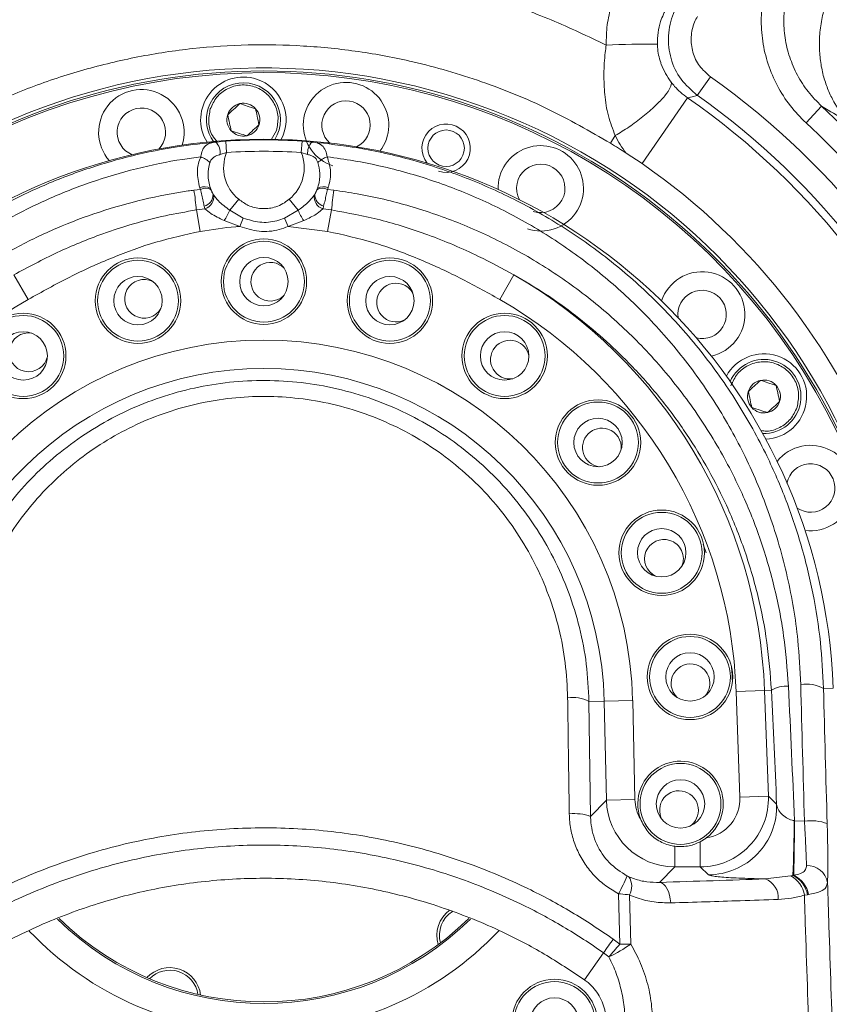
# Model space of a CAD drawing. Header units: millimetres. Extents: x 0 to 16820, y 0 to 11880.
# Tile 106 of 120: x 13657 to 13799, y 8183 to 8355. Entities that reach past the tile are written whole.
import ezdxf

# ---------------------------------------------------------------- set-up
doc = ezdxf.new("R2010")
doc.units = ezdxf.units.MM
doc.header["$LTSCALE"] = 20
doc.linetypes.add('PHANTOM', pattern=[12.7, 6.35, -1.27, 1.27, -1.27, 1.27, -1.27])
doc.styles.add('SLDTEXTSTYLE0', font='TXT', dxfattribs={"width": 0.605})
doc.dimstyles.new('SLDDIMSTYLE0', dxfattribs={"dimtxt": 140, "dimasz": 100, "dimexe": 0, "dimexo": 0.0625, "dimgap": 35, "dimtad": 1, "dimtoh": 1, "dimdec": 0, "dimrnd": 1e-09, "dimzin": 12, "dimdsep": 46, "dimtxsty": 'SLDTEXTSTYLE0', "dimsah": 1, "dimcen": 0.09, "dimadec": 0, "dimazin": 0, "dimtfac": 1, "dimtofl": 0, "dimtmove": 0, "dimatfit": 3, "dimfxl": 0, "dimfrac": 2, "dimtolj": 1, "dimtzin": 12, "dimarcsym": 0})

# ---------------------------------------------------------------- blocks, each defined once
blk = doc.blocks.new('*D18')
at = {"color": 7, "linetype": 'Continuous', "lineweight": 0}
for p, q in [((13699.83, 9477.35), (16388.41, 9477.35)), ((16358.41, 9477.35), (16358.41, 6644.47)), ((13848.53, 6644.47), (16388.41, 6644.47))]:
    blk.add_line(p, q, dxfattribs=at)
for points in [[(16358.41, 9477.35), (16343.41, 9377.35), (16373.41, 9377.35)], [(16358.41, 6644.47), (16373.41, 6744.47), (16343.41, 6744.47)]]:
    blk.add_solid(points, dxfattribs=at)
at = {"color": 7, "linetype": 'Continuous', "lineweight": 0, "insert": (16177.94, 7847.03), "char_height": 140, "attachment_point": 1, "rotation": 90, "style": 'SLDTEXTSTYLE0'}
blk.add_mtext('2833', dxfattribs=at)

msp = doc.modelspace()

# ---------------------------------------------------------------- linework, layer by layer
at = {"color": 8, "linetype": 'Continuous', "lineweight": 0}
for p, q in [((13775.9, 8342.18), (13778.2, 8345.45)), ((13766.2, 8330.2), (13774.2, 8341.74)), ((13794.98, 8337.35), (13797.7, 8340.28)), ((13701.1, 8334.37), (13702.02, 8336.02)), ((13760.68, 8333.77), (13761.5, 8335.13)), ((13691.39, 8333.98), (13693.15, 8334.13)), ((13693.28, 8332.14), (13693.15, 8334.13)), ((13706.38, 8332.14), (13706.52, 8334.13)), ((13693.28, 8332.14), (13692.16, 8331.81)), ((13707.5, 8331.81), (13706.38, 8332.14)), ((13687.55, 8325.53), (13688.68, 8325.68)), ((13688.68, 8325.68), (13688.57, 8325.97)), ((13690.43, 8325.86), (13690.52, 8325.62)), ((13709.14, 8325.62), (13709.23, 8325.86)), ((13711.09, 8325.97), (13710.99, 8325.68)), ((13710.99, 8325.68), (13712.11, 8325.53)), ((13690.9, 8324.83), (13690.98, 8324.7)), ((13693.83, 8322), (13695.4, 8323.95)), ((13705.83, 8322), (13704.26, 8323.95)), ((13708.69, 8324.7), (13708.76, 8324.83)), ((13687.97, 8322.06), (13689.47, 8322.27)), ((13689.47, 8322.27), (13689.35, 8322.74)), ((13710.31, 8322.74), (13710.2, 8322.27)), ((13710.2, 8322.27), (13711.7, 8322.06)), ((13688.66, 8318.3), (13687.97, 8322.06)), ((13693.83, 8322), (13696.21, 8320.63)), ((13695.57, 8319.17), (13696.21, 8320.63)), ((13703.45, 8320.63), (13705.83, 8322)), ((13704.09, 8319.17), (13703.45, 8320.63)), ((13711, 8318.3), (13711.7, 8322.06)), ((13695.57, 8319.17), (13692.85, 8320.2)), ((13706.81, 8320.2), (13704.09, 8319.17)), ((13711, 8318.3), (13704.09, 8319.17)), ((13658.44, 8306.34), (13655.94, 8310.67)), ((13741.22, 8306.34), (13743.72, 8310.67)), ((13777.46, 8261.85), (13776.94, 8263.4)), ((13782.72, 8237.5), (13787.71, 8237.68)), ((13783.39, 8218.96), (13782.72, 8237.5)), ((13788.91, 8237.72), (13787.71, 8237.68)), ((13787.71, 8237.68), (13788.38, 8219.14)), ((13798.05, 8238.06), (13799.76, 8238.12)), ((13756.88, 8235.77), (13759.57, 8235.83)), ((13756.88, 8235.77), (13757.17, 8215.57)), ((13759.57, 8235.83), (13764.56, 8235.94)), ((13759.96, 8218.43), (13759.57, 8235.83)), ((13764.56, 8235.94), (13764.96, 8218.54)), ((13757.17, 8215.57), (13759.96, 8218.43)), ((13759.96, 8218.43), (13764.96, 8218.54)), ((13783.39, 8218.96), (13788.38, 8219.14)), ((13788.38, 8219.14), (13789.83, 8217.75)), ((13792.89, 8214.84), (13792.98, 8214.82)), ((13792.98, 8214.82), (13794.71, 8214.75)), ((13771.94, 8206.72), (13771.94, 8210.34)), ((13776.41, 8211.12), (13776.41, 8206.72)), ((13771.94, 8206.72), (13769.29, 8204)), ((13776.41, 8206.72), (13771.94, 8206.72)), ((13777.85, 8205.32), (13776.41, 8206.72)), ((13787.83, 8204.61), (13792.3, 8205.15)), ((13792.3, 8205.15), (13792.65, 8205.22)), ((13792.65, 8205.22), (13792.85, 8205.25)), ((13762.28, 8193.17), (13762.08, 8202)), ((13764.01, 8201.8), (13764.21, 8193.17)), ((13795.23, 8201.83), (13794.69, 8201.74)), ((13795.42, 8201.86), (13795.23, 8201.83)), ((13761.15, 8194.04), (13762.28, 8193.17)), ((13756.07, 8186.9), (13759.44, 8191.63))]:
    msp.add_line(p, q, dxfattribs=at)
at = {"color": 7, "linetype": 'Continuous', "lineweight": 0}
for p, q in [((13706.52, 8334.13), (13708.27, 8333.98)), ((13766.2, 8330.2), (13763.42, 8332.03)), ((13776.41, 8211.12), (13777.47, 8211.79))]:
    msp.add_line(p, q, dxfattribs=at)
at = {"color": 8, "linetype": 'Continuous', "lineweight": 0, "flags": 128}
for points in [[(13775.9, 8342.18), (13775.01, 8341.95), (13774.2, 8341.74)], [(13792.98, 8214.82), (13792.96, 8213.23), (13792.94, 8211.71), (13792.92, 8210.27), (13792.9, 8208.95), (13792.88, 8207.76), (13792.87, 8206.74), (13792.86, 8205.9), (13792.85, 8205.25)], [(13769.29, 8204), (13769.64, 8203.9), (13769.98, 8203.68), (13770.29, 8203.35), (13770.58, 8202.91), (13770.82, 8202.37), (13771.02, 8201.76), (13771.16, 8201.1), (13771.24, 8200.4)], [(13762.28, 8193.17), (13762.04, 8192.88), (13761.79, 8192.58), (13761.55, 8192.29), (13761.31, 8192), (13761.07, 8191.72), (13760.83, 8191.44), (13760.61, 8191.16), (13760.39, 8190.9)]]:
    msp.add_lwpolyline(points, dxfattribs=at)
at = {"color": 7, "linetype": 'Continuous', "lineweight": 0, "flags": 128}
msp.add_lwpolyline([(13703.31, 8311.91), (13703, 8312.17), (13702, 8312.69)], dxfattribs=at)
at = {"color": 7, "linetype": 'Continuous', "lineweight": 0}
for centre, radius in [((13731.81, 8332.9), 3.2), ((13699.83, 8309.47), 7.5), ((13677.72, 8306.13), 7.5), ((13699.83, 8309.47), 4.25), ((13721.94, 8306.13), 7.5), ((13677.72, 8306.13), 4.25), ((13721.94, 8306.13), 4.25), ((13657.58, 8296.43), 7.5), ((13742.08, 8296.43), 7.5), ((13657.58, 8296.43), 4.25), ((13742.08, 8296.43), 4.25), ((13758.47, 8281.23), 7.5), ((13758.47, 8281.23), 4.25), ((13769.65, 8261.87), 7.5), ((13769.65, 8261.87), 4.25), ((13774.62, 8240.07), 7.5), ((13774.62, 8240.07), 4.25), ((13772.95, 8217.78), 4.25), ((13750.84, 8179.49), 7.5), ((13750.84, 8179.49), 4.25)]:
    msp.add_circle(centre, radius, dxfattribs=at)
at = {"color": 8, "linetype": 'Continuous', "lineweight": 0}
for centre in [(13699.83, 8309.47), (13677.72, 8306.13), (13721.94, 8306.13), (13657.58, 8296.43), (13742.08, 8296.43), (13758.47, 8281.23), (13769.65, 8261.87), (13774.62, 8240.07), (13772.95, 8217.78), (13750.84, 8179.49)]:
    msp.add_circle(centre, 7.1, dxfattribs=at)
at = {"color": 7, "linetype": 'Continuous', "lineweight": 30}
for centre, radius, start, end in [((13699.83, 7139.47), 2337.88, 300, 180), ((12604.83, 7139.47), 1242.88, 23.09425, 81.90575)]:
    msp.add_arc(centre, radius, start, end, dxfattribs=at)
at = {"color": 7, "linetype": 'PHANTOM', "lineweight": 30}
msp.add_arc((13699.83, 7139.47), 1536.4, 353.21587, 126.78413, dxfattribs=at)
at = {"color": 8, "linetype": 'Continuous', "lineweight": 0}
for centre, radius, start, end in [((13767.42, 8179.98), 171.2, 89.5076, 92.5156), ((13699.83, 8234.47), 135.86, 20.2281, 54.7719), ((13699.83, 8234.47), 130.53, 19.7333, 55.2667), ((13699.83, 8234.47), 131.87, 20.2281, 54.7719), ((13699.83, 8234.47), 144.13, 27.7654, 47.2346), ((13699.83, 8234.47), 140.14, 27.7654, 47.2346), ((13699.83, 8234.47), 99.89, 86.1624, 93.8376), ((13689.5, 8332.09), 2.67, 353.9542, 45.1203), ((13710.16, 8332.09), 2.67, 134.8797, 186.0458), ((13687.5, 8327.57), 4, 44.6229, 72.1699), ((13699.83, 8329.47), 7.08, 157.8058, 231.2228), ((13699.83, 8234.47), 97.89, 86.1624, 93.8376), ((13699.83, 8329.47), 7.08, 308.7772, 22.1942), ((13712.16, 8327.57), 4, 107.8301, 135.3771), ((13689.41, 8324.24), 1.91, 57.696, 115.9462), ((13689.55, 8323.98), 1.9, 59.3368, 117.2271), ((13699.83, 8329.47), 10.06, 200.9796, 207.441), ((13699.83, 8329.47), 10.06, 332.559, 339.0204), ((13710.12, 8323.98), 1.9, 62.7729, 120.6632), ((13710.25, 8324.24), 1.91, 64.0538, 122.304), ((13646.65, 8318.87), 41.43, 4.4062, 9.2504), ((13688.79, 8324.77), 2.11, 285.4494, 1.4386), ((13688.89, 8324.31), 2.12, 285.645, 10.6886), ((13710.77, 8324.31), 2.12, 169.3114, 254.355), ((13710.88, 8324.77), 2.11, 178.5614, 254.5506), ((13753.01, 8318.87), 41.43, 170.7496, 175.5938), ((13685.68, 8325.29), 8.79, 324.5997, 338.0303), ((13713.98, 8325.29), 8.79, 201.9697, 215.4003), ((13699.83, 8234.47), 87.93, 2.0935, 60.0607), ((13699.83, 8234.47), 82.94, 119.9393, 177.9065), ((13699.83, 8234.47), 82.94, 2.0935, 60.0607), ((13699.83, 8234.47), 64.74, 1.3082, 178.6918), ((13699.83, 8234.47), 59.75, 1.3082, 178.6918), ((13791.45, 8233.69), 4.76, 84.4742, 122.179), ((13795.1, 8232.57), 6.23, 61.7017, 99.6217), ((13754, 8230.2), 6.27, 62.6978, 97.9187), ((13777.81, 8217.35), 12.02, 270.1906, 1.9029), ((13754.36, 8208.06), 8.02, 69.4491, 96.6072), ((13622.22, 8214.26), 170.67, 356.9642, 0.1933), ((13795.85, 8206.56), 8.27, 69.8275, 97.9257), ((13795.14, 8203.28), 3.7, 11.0599, 91.2193), ((13714.36, 8227.23), 53.98, 332.1363, 335.8282), ((13761.19, 8203.29), 3.2, 332.0868, 31.9074), ((13786.57, 8201.31), 3.54, 355.0492, 68.9935), ((13790.04, 8201.02), 4.71, 8.8404, 61.2417), ((13790.6, 8200.99), 4.71, 10.303, 64.0943), ((13790.81, 8201.02), 4.69, 10.3248, 64.2548), ((13699.83, 8234.47), 51.74, 225.5564, 314.4754), ((13699.83, 8234.47), 56.73, 223.4437, 316.6033), ((13362.32, 8473.77), 487.14, 324.6083, 324.9559), ((13749.01, 8214.47), 26.17, 295.7771, 305.5161), ((13763.16, 8141.36), 51.82, 88.8411, 90.9733)]:
    msp.add_arc(centre, radius, start, end, dxfattribs=at)
at = {"color": 7, "linetype": 'Continuous', "lineweight": 0}
for centre, radius, start, end in [((13699.83, 8234.47), 112, 335.328, 204.672), ((13699.83, 8234.47), 112.5, 342, 162), ((13699.83, 8234.47), 111.7, 335.6347, 162), ((13696.22, 8337.9), 7.5, 72, 211.6703), ((13696.22, 8337.9), 7.5, 332.3297, 72), ((13678.31, 8335.7), 7.5, 342.3297, 221.6703), ((13696.22, 8337.9), 6.5, 327.8918, 162), ((13714.24, 8336.96), 7.5, 322.3297, 252), ((13714.24, 8336.96), 4.25, 295.8872, 228.1128), ((13678.31, 8335.7), 4.25, 315.8872, 248.1128), ((13696.22, 8337.9), 6.5, 162, 216.1082), ((13696.22, 8337.9), 2.89, 102, 162), ((13696.22, 8337.9), 2.89, 42, 102), ((13696.22, 8337.9), 2.89, 342, 42), ((13696.22, 8337.9), 2.89, 162, 222), ((13696.22, 8337.9), 2.89, 222, 282), ((13696.22, 8337.9), 2.89, 282, 342), ((13731.81, 8332.9), 4.25, 252, 218.1128), ((13699.83, 8234.47), 100, 2.0935, 177.9065), ((13748.42, 8325.85), 7.5, 252, 181.6703), ((13699.83, 8234.47), 116.46, 56.9044, 58.5044), ((13748.42, 8325.85), 4.25, 252, 208.1128), ((13699.83, 8234.47), 116.49, 19.7333, 55.2667), ((13700.95, 8309.46), 3.4, 72, 312.987), ((13776.75, 8303.72), 7.5, 282.3297, 161.6703), ((13678.8, 8306.46), 3.4, 63.2987, 330.1299), ((13723.01, 8305.8), 3.4, 72, 295.8444), ((13723.01, 8305.8), 3.4, 29.0128, 72), ((13776.75, 8303.72), 4.25, 255.8872, 188.1128), ((13658.51, 8297.06), 3.4, 80.4416, 347.2727), ((13743, 8295.79), 3.4, 72, 278.7008), ((13743, 8295.79), 3.4, 11.8707, 72), ((13787.6, 8289.31), 7.5, 72, 151.6703), ((13787.6, 8289.31), 7.5, 272.3297, 72), ((13787.6, 8289.31), 6.5, 267.8918, 156.1082), ((13787.6, 8289.31), 2.89, 102, 162), ((13787.6, 8289.31), 2.89, 42, 102), ((13787.6, 8289.31), 2.89, 342, 42), ((13787.6, 8289.31), 2.89, 162, 222), ((13787.6, 8289.31), 2.89, 282, 342), ((13787.6, 8289.31), 2.89, 222, 282), ((13759.16, 8280.35), 3.4, 72, 261.5584), ((13759.16, 8280.35), 3.4, 354.7273, 72), ((13795.79, 8273.24), 7.5, 262.3297, 141.6703), ((13795.79, 8273.24), 4.25, 235.8872, 168.1128), ((13770.05, 8260.82), 3.4, 72, 244.4155), ((13770.05, 8260.82), 3.4, 337.5845, 72), ((13774.7, 8238.95), 3.4, 72, 227.2727), ((13774.7, 8238.95), 3.4, 320.4416, 72), ((13772.95, 8217.78), 7.5, 307.0582, 200.6269), ((13772.69, 8216.68), 3.4, 72, 210.1298), ((13772.69, 8216.68), 3.4, 303.2987, 72), ((13699.83, 8234.47), 51.46, 225.6531, 314.3322), ((13735.63, 8194.71), 5.45, 126.0384, 197.34), ((13735.63, 8194.71), 5, 122.9732, 195.5127), ((13683.3, 8183.58), 5.45, 72, 137.34), ((13683.3, 8183.58), 5, 72, 135.5127), ((13683.3, 8183.58), 5, 8.4873, 72), ((13683.3, 8183.58), 5.45, 6.66, 72)]:
    msp.add_arc(centre, radius, start, end, dxfattribs=at)
at = {"color": 8, "linetype": 'Continuous', "lineweight": 0}
for centre, major_axis, ratio, start_param, end_param in [((13770.53, 8154.36), (-15.29, 417), 0.052373, 4.863075, 4.911743), ((13773.52, 8154.47), (-15.28, 420), 0.052, 4.85469, 4.911771), ((13818.48, 8154.47), (-15.25, 420), 0.051875, 1.366956, 1.424872), ((13822.47, 8154.61), (-15.25, 416), 0.052373, 1.366919, 1.424835), ((13771.96, 8218.72), (8.39, 8.59), 0.99955, 2.36895, 3.914236), ((13771.96, 8218.72), (-4.91, -5.02), 0.997325, 5.510542, 6.021993), ((13776.39, 8218.72), (8.64, -8.33), 0.999522, 5.480939, 7.085432), ((13776.39, 8218.72), (-5.05, 4.87), 0.997161, 2.491453, 3.943839)]:
    msp.add_ellipse(centre, major_axis=major_axis, ratio=ratio, start_param=start_param, end_param=end_param, dxfattribs=at)
for points, knots in [([(13759.91, 8351.01), (13759.93, 8352.19), (13759.97, 8354.55), (13760.78, 8358.01), (13762.13, 8361.29), (13764.01, 8364.31), (13766.39, 8366.95), (13768.69, 8368.82), (13770.23, 8369.72), (13770.74, 8370.02)], [0, 0, 0, 0, 0.153613, 0.307227, 0.460897, 0.61457, 0.768474, 0.92238, 1, 1, 1, 1]), ([(13794.98, 8337.35), (13794.02, 8338.33), (13792.09, 8340.3), (13789.86, 8343.82), (13788.23, 8347.63), (13787.27, 8351.66), (13787.02, 8355.77), (13787.46, 8359.82), (13788.55, 8363.72), (13789.79, 8366.08), (13790.4, 8367.26)], [0, 0, 0, 0, 0.126411, 0.252816, 0.379289, 0.505752, 0.630963, 0.756165, 0.878084, 1, 1, 1, 1]), ([(13607.02, 8327.61), (13609.72, 8330.11), (13615.11, 8335.11), (13623.95, 8341.74), (13633.29, 8347.69), (13643.17, 8352.85), (13653.5, 8357.18), (13664.16, 8360.65), (13675.05, 8363.21), (13686.13, 8364.82), (13697.32, 8365.5), (13708.53, 8365.25), (13719.48, 8364.07), (13730.09, 8362.03), (13740.33, 8359.18), (13750.33, 8355.58), (13756.72, 8352.53), (13759.91, 8351.01)], [0, 0, 0, 0, 0.066783, 0.133681, 0.200463, 0.268109, 0.335995, 0.40388, 0.471524, 0.539231, 0.60718, 0.675129, 0.742836, 0.807024, 0.871417, 0.935811, 1, 1, 1, 1]), ([(13793.8, 8365.26), (13793.28, 8364.27), (13792.25, 8362.31), (13791.35, 8359.05), (13790.99, 8355.68), (13791.21, 8352.24), (13792.02, 8348.88), (13793.4, 8345.69), (13795.27, 8342.75), (13796.89, 8341.11), (13797.7, 8340.28)], [0, 0, 0, 0, 0.121593, 0.243191, 0.368238, 0.493295, 0.619874, 0.746465, 0.873228, 1, 1, 1, 1]), ([(13802.61, 8337.34), (13801.7, 8338.42), (13800.32, 8340.06), (13798.97, 8342.81), (13798.13, 8345.1), (13797.56, 8347.6), (13797.28, 8350.37), (13797.36, 8353.28), (13797.84, 8356.2), (13798.64, 8358.97), (13799.41, 8360.63), (13799.79, 8361.46)], [0, 0, 0, 0, 0.1800097, 0.2719835, 0.3639337, 0.463344, 0.5627468, 0.6742466, 0.7857864, 0.8928685, 1, 1, 1, 1]), ([(13770.56, 8357.65), (13770.15, 8356.83), (13769.44, 8355.43), (13768.93, 8353.2), (13768.91, 8351.85), (13768.89, 8351.17)], [0, 0, 0, 0, 0.402068, 0.696756, 1, 1, 1, 1]), ([(13775.9, 8342.18), (13774.87, 8343.07), (13772.82, 8344.84), (13771.08, 8348.6), (13770.62, 8352.65), (13771.33, 8355.9), (13772.22, 8357.57), (13772.48, 8358.06)], [0, 0, 0, 0, 0.226631, 0.453301, 0.679848, 0.906331, 1, 1, 1, 1]), ([(13775.92, 8356.04), (13775.75, 8355.71), (13775.15, 8354.59), (13774.68, 8352.43), (13774.99, 8349.73), (13776.15, 8347.22), (13777.52, 8346.04), (13778.2, 8345.45)], [0, 0, 0, 0, 0.093682, 0.320169, 0.546694, 0.77335, 1, 1, 1, 1]), ([(13761.5, 8335.13), (13761.06, 8336.26), (13760.16, 8338.57), (13759.6, 8342.21), (13759.45, 8345.95), (13759.63, 8348.88), (13759.85, 8350.57), (13759.91, 8351.01)], [0, 0, 0, 0, 0.232289, 0.471127, 0.693148, 0.920354, 1, 1, 1, 1]), ([(13768.89, 8351.17), (13768.9, 8351), (13768.93, 8350.35), (13769.09, 8349.24), (13769.36, 8348.27), (13769.94, 8346.6), (13770.64, 8345.52), (13771.29, 8344.52)], [0, 0, 0, 0, 0.06799, 0.255739, 0.444125, 0.483552, 1, 1, 1, 1]), ([(13761.51, 8335.14), (13762.31, 8335.62), (13763.91, 8336.58), (13766.4, 8338.44), (13768.61, 8340.35), (13770.3, 8342.15), (13771.27, 8343.6), (13771.4, 8344.27), (13771.3, 8344.5), (13771.29, 8344.52)], [0, 0, 0, 0, 0.165066, 0.330132, 0.495198, 0.660264, 0.82533, 0.985474, 1, 1, 1, 1]), ([(13771.29, 8344.52), (13771.5, 8344.26), (13772, 8343.64), (13772.94, 8342.68), (13773.78, 8342.05), (13774.2, 8341.74)], [0, 0, 0, 0, 0.254233, 0.620251, 1, 1, 1, 1]), ([(13690.42, 8339.79), (13690.26, 8339.01), (13689.96, 8337.44), (13690.5, 8335.31), (13691.37, 8334.34), (13691.7, 8333.98)], [0, 0, 0, 0, 0.381754, 0.763508, 1, 1, 1, 1]), ([(13802.61, 8337.34), (13801.38, 8338.1), (13799.75, 8339.1), (13798.1, 8340.05), (13797.7, 8340.28)], [0, 0, 0, 0, 0.758203, 1, 1, 1, 1]), ([(13761.51, 8335.14), (13761.51, 8335.14), (13761.5, 8335.14), (13761.5, 8335.13), (13761.5, 8335.13)], [0, 0, 0, 0, 0.754753, 1, 1, 1, 1]), ([(13763.42, 8332.03), (13763.05, 8332.53), (13762.31, 8333.52), (13761.78, 8334.6), (13761.51, 8335.14)], [0, 0, 0, 0, 0.497459, 1, 1, 1, 1]), ([(13601.61, 8238.06), (13601.84, 8241.87), (13602.31, 8249.5), (13604.64, 8260.68), (13608.1, 8271.5), (13612.8, 8281.78), (13618.61, 8291.45), (13624.94, 8299.73), (13631.5, 8306.68), (13638.03, 8312.47), (13645.06, 8317.7), (13652.46, 8322.24), (13660.2, 8326.07), (13668.19, 8329.2), (13676.46, 8331.63), (13684.23, 8333.22), (13689.24, 8333.76), (13691.39, 8333.98)], [0, 0, 0, 0, 0.079364, 0.158994, 0.238376, 0.317574, 0.397014, 0.476214, 0.537117, 0.598253, 0.659374, 0.720254, 0.779058, 0.838113, 0.897147, 0.955924, 1, 1, 1, 1]), ([(13688.73, 8331.38), (13688.75, 8331.49), (13688.83, 8331.99), (13689.11, 8332.81), (13689.72, 8333.53), (13690.47, 8333.84), (13691.05, 8333.94), (13691.3, 8333.97), (13691.39, 8333.98)], [0, 0, 0, 0, 0.067602, 0.309756, 0.588326, 0.840102, 0.945184, 1, 1, 1, 1]), ([(13708.27, 8333.98), (13708.45, 8333.96), (13709.06, 8333.88), (13709.62, 8333.68), (13710.23, 8333.22), (13710.67, 8332.6), (13710.85, 8331.77), (13710.93, 8331.38)], [0, 0, 0, 0, 0.117074, 0.399129, 0.465351, 0.749276, 1, 1, 1, 1]), ([(13708.27, 8333.98), (13710.95, 8333.69), (13716.92, 8333.02), (13726, 8330.93), (13735.37, 8327.82), (13744.46, 8323.74), (13753.16, 8318.71), (13761.36, 8312.76), (13769.11, 8305.83), (13776.25, 8297.91), (13782.64, 8289.02), (13787.65, 8280.15), (13791.44, 8271.51), (13794.23, 8263.27), (13796.3, 8254.79), (13797.63, 8246.37), (13797.91, 8240.75), (13798.05, 8238.06)], [0, 0, 0, 0, 0.055005, 0.122534, 0.190268, 0.257818, 0.32832, 0.399019, 0.469542, 0.546397, 0.623477, 0.700337, 0.76112, 0.822128, 0.883127, 0.943899, 1, 1, 1, 1]), ([(13688.73, 8331.38), (13687.67, 8331.24), (13683.86, 8330.74), (13677.39, 8329.4), (13669.44, 8327.04), (13661.77, 8324.01), (13654.35, 8320.29), (13647.24, 8315.88), (13640.5, 8310.82), (13634.24, 8305.2), (13627.95, 8298.46), (13621.88, 8290.44), (13616.32, 8281.07), (13611.81, 8271.1), (13608.49, 8260.63), (13606.26, 8249.8), (13605.82, 8242.4), (13605.6, 8238.71)], [0, 0, 0, 0, 0.023067, 0.08282, 0.142843, 0.202889, 0.262675, 0.324835, 0.387241, 0.449667, 0.511855, 0.592994, 0.67438, 0.755521, 0.836936, 0.918602, 1, 1, 1, 1]), ([(13688.57, 8325.97), (13688.35, 8326.91), (13687.96, 8328.62), (13688.35, 8330.46), (13688.69, 8331.28), (13688.73, 8331.38)], [0, 0, 0, 0, 0.522205, 0.939895, 1, 1, 1, 1]), ([(13692.16, 8331.81), (13692.11, 8331.79), (13691.74, 8331.69), (13691.19, 8331.49), (13690.68, 8331.05), (13690.45, 8330.66), (13690.37, 8330.43), (13690.35, 8330.38)], [0, 0, 0, 0, 0.065309, 0.448475, 0.716037, 0.938697, 1, 1, 1, 1]), ([(13709.31, 8330.38), (13709.24, 8330.56), (13709.08, 8330.94), (13708.59, 8331.42), (13708.02, 8331.66), (13707.61, 8331.78), (13707.5, 8331.81)], [0, 0, 0, 0, 0.2291121, 0.4983155, 0.8628678, 1, 1, 1, 1]), ([(13794.06, 8238.71), (13793.93, 8241.32), (13793.61, 8247.71), (13791.89, 8257.71), (13788.79, 8268.52), (13784.56, 8278.68), (13779.3, 8288.09), (13773.18, 8296.7), (13766.33, 8304.38), (13758.9, 8311.09), (13751.03, 8316.87), (13742.69, 8321.75), (13733.96, 8325.71), (13724.96, 8328.73), (13717.22, 8330.52), (13712.5, 8331.17), (13710.93, 8331.38)], [0, 0, 0, 0, 0.057533, 0.140681, 0.224108, 0.307273, 0.385975, 0.464897, 0.543592, 0.615556, 0.687701, 0.759639, 0.828316, 0.897181, 0.965831, 1, 1, 1, 1]), ([(13710.93, 8331.38), (13711.17, 8330.64), (13711.67, 8329.04), (13711.47, 8327.16), (13711.14, 8326.14), (13711.09, 8325.97)], [0, 0, 0, 0, 0.42015, 0.901738, 1, 1, 1, 1]), ([(13690.35, 8330.38), (13690.18, 8329.66), (13689.83, 8328.15), (13690.23, 8326.65), (13690.43, 8325.86)], [0, 0, 0, 0, 0.477261, 1, 1, 1, 1]), ([(13709.23, 8325.86), (13709.28, 8326.01), (13709.56, 8326.85), (13709.78, 8328.4), (13709.46, 8329.75), (13709.31, 8330.38)], [0, 0, 0, 0, 0.09851, 0.579908, 1, 1, 1, 1]), ([(13689.35, 8322.74), (13689.32, 8322.85), (13689.22, 8323.26), (13689.03, 8324.1), (13688.82, 8325.01), (13688.71, 8325.51), (13688.68, 8325.68)], [0, 0, 0, 0, 0.1368, 0.481897, 0.829644, 1, 1, 1, 1]), ([(13690.52, 8325.62), (13690.53, 8325.58), (13690.58, 8325.45), (13690.65, 8325.3), (13690.74, 8325.11), (13690.82, 8324.96), (13690.88, 8324.86), (13690.9, 8324.83)], [0, 0, 0, 0, 0.166237, 0.454599, 0.506052, 0.855713, 1, 1, 1, 1]), ([(13708.76, 8324.83), (13708.81, 8324.91), (13708.9, 8325.07), (13709.04, 8325.36), (13709.11, 8325.54), (13709.14, 8325.62)], [0, 0, 0, 0, 0.37658, 0.686638, 1, 1, 1, 1]), ([(13710.99, 8325.68), (13710.92, 8325.36), (13710.78, 8324.73), (13710.54, 8323.67), (13710.39, 8323.06), (13710.31, 8322.74)], [0, 0, 0, 0, 0.321911, 0.636398, 1, 1, 1, 1]), ([(13607.76, 8238.43), (13608.04, 8241.95), (13608.61, 8249), (13610.98, 8259.3), (13614.38, 8269.24), (13618.91, 8278.67), (13624.44, 8287.52), (13630.99, 8295.76), (13638.53, 8303.27), (13646.99, 8309.94), (13655.38, 8315.11), (13663.43, 8318.98), (13670.9, 8321.8), (13678.62, 8323.99), (13684.22, 8325.07), (13687.21, 8325.49), (13687.55, 8325.53)], [0, 0, 0, 0, 0.082364, 0.165002, 0.247384, 0.329519, 0.411902, 0.494038, 0.578139, 0.66251, 0.74658, 0.807878, 0.869433, 0.93097, 0.992243, 1, 1, 1, 1]), ([(13690.98, 8324.7), (13691.25, 8324.35), (13691.98, 8323.39), (13693.12, 8322.54), (13693.83, 8322)], [0, 0, 0, 0, 0.363666, 1, 1, 1, 1]), ([(13695.4, 8323.95), (13695.94, 8323.55), (13697.11, 8322.69), (13699.33, 8322.19), (13701.77, 8322.4), (13703.38, 8323.25), (13704.16, 8323.87), (13704.26, 8323.95)], [0, 0, 0, 0, 0.208327, 0.449562, 0.688028, 0.959776, 1, 1, 1, 1]), ([(13705.83, 8322), (13705.95, 8322.09), (13706.68, 8322.6), (13707.76, 8323.5), (13708.42, 8324.36), (13708.69, 8324.7)], [0, 0, 0, 0, 0.108039, 0.640883, 1, 1, 1, 1]), ([(13712.11, 8325.53), (13713.48, 8325.33), (13718, 8324.66), (13725.52, 8322.86), (13734.47, 8319.76), (13743.13, 8315.74), (13751.38, 8310.78), (13759.13, 8304.95), (13766.38, 8298.2), (13772.99, 8290.53), (13778.83, 8281.99), (13783.46, 8273.3), (13786.96, 8264.62), (13789.47, 8256.1), (13791.23, 8247.35), (13791.68, 8241.4), (13791.9, 8238.43)], [0, 0, 0, 0, 0.031743, 0.104364, 0.177213, 0.249858, 0.325529, 0.40142, 0.477112, 0.558548, 0.640227, 0.721665, 0.791101, 0.860849, 0.930583, 1, 1, 1, 1]), ([(13692.85, 8320.2), (13692, 8320.6), (13690.68, 8321.22), (13689.79, 8321.99), (13689.47, 8322.27)], [0, 0, 0, 0, 0.639546, 1, 1, 1, 1]), ([(13710.2, 8322.27), (13709.88, 8321.99), (13709.09, 8321.31), (13707.79, 8320.64), (13706.96, 8320.26), (13706.81, 8320.2)], [0, 0, 0, 0, 0.355919, 0.890029, 1, 1, 1, 1]), ([(13655.94, 8310.67), (13658.46, 8312.02), (13663.5, 8314.72), (13670.58, 8317.61), (13676.95, 8319.68), (13682.44, 8321.11), (13686.15, 8321.74), (13687.97, 8322.06)], [0, 0, 0, 0, 0.251099, 0.504065, 0.67088, 0.838409, 1, 1, 1, 1]), ([(13696.21, 8320.63), (13697.16, 8320.33), (13699.07, 8319.73), (13701.62, 8319.95), (13703, 8320.47), (13703.45, 8320.63)], [0, 0, 0, 0, 0.400523, 0.806964, 1, 1, 1, 1]), ([(13711.7, 8322.06), (13714.55, 8321.53), (13720.3, 8320.48), (13728.94, 8317.7), (13736.79, 8314.42), (13741.67, 8311.78), (13743.72, 8310.67)], [0, 0, 0, 0, 0.254154, 0.511095, 0.794426, 1, 1, 1, 1]), ([(13695.57, 8319.17), (13695.34, 8319.15), (13693.03, 8318.98), (13690.73, 8318.62), (13688.66, 8318.3)], [0, 0, 0, 0, 0.099374, 1, 1, 1, 1]), ([(13704.09, 8319.17), (13703.57, 8318.97), (13701.95, 8318.36), (13698.96, 8318.09), (13696.7, 8318.81), (13695.57, 8319.17)], [0, 0, 0, 0, 0.189869, 0.597108, 1, 1, 1, 1]), ([(13688.66, 8318.3), (13686.05, 8317.72), (13680.8, 8316.56), (13673.16, 8313.75), (13665.67, 8310.37), (13660.85, 8307.68), (13658.44, 8306.34)], [0, 0, 0, 0, 0.245428, 0.493594, 0.746164, 1, 1, 1, 1]), ([(13741.22, 8306.34), (13738.89, 8307.64), (13734.22, 8310.24), (13726.85, 8313.61), (13719.13, 8316.49), (13713.72, 8317.69), (13711, 8318.3)], [0, 0, 0, 0, 0.24512, 0.491204, 0.744302, 1, 1, 1, 1]), ([(13788.91, 8237.72), (13788.7, 8240.53), (13788.27, 8246.15), (13786.61, 8254.5), (13784.18, 8262.73), (13781.07, 8270.37), (13777.49, 8277.29), (13773.55, 8283.59), (13769.04, 8289.59), (13764.27, 8294.91), (13759.41, 8299.56), (13754.52, 8303.61), (13749.31, 8307.37), (13745.58, 8309.57), (13743.72, 8310.67)], [0, 0, 0, 0, 0.093396, 0.186796, 0.283707, 0.380622, 0.463297, 0.545972, 0.630875, 0.715777, 0.786116, 0.856455, 0.928228, 1, 1, 1, 1]), ([(13642.78, 8235.77), (13642.84, 8237.34), (13642.98, 8241.08), (13643.92, 8246.92), (13645.63, 8253.19), (13648.01, 8259.18), (13651.04, 8264.82), (13654.64, 8270.05), (13658.77, 8274.82), (13663.38, 8279.08), (13668.38, 8282.78), (13673.75, 8285.93), (13679.43, 8288.46), (13685.34, 8290.36), (13691.46, 8291.62), (13697.72, 8292.19), (13704.03, 8292.08), (13710.36, 8291.27), (13716.6, 8289.72), (13722.67, 8287.47), (13728.49, 8284.54), (13733.95, 8280.93), (13738.98, 8276.71), (13743.51, 8271.94), (13747.44, 8266.69), (13750.75, 8261.02), (13753.4, 8255.02), (13755.31, 8248.76), (13756.57, 8242.32), (13756.78, 8237.95), (13756.88, 8235.77)], [0, 0, 0, 0, 0.026737, 0.063424, 0.100227, 0.136914, 0.172718, 0.208629, 0.244431, 0.279338, 0.314349, 0.349253, 0.383843, 0.418538, 0.453124, 0.488225, 0.523441, 0.558542, 0.594641, 0.630863, 0.666966, 0.703842, 0.740844, 0.777725, 0.81473, 0.851856, 0.888863, 0.92587, 0.962994, 1, 1, 1, 1]), ([(13753.14, 8236.41), (13753.05, 8238.45), (13752.85, 8242.55), (13751.69, 8248.6), (13749.9, 8254.48), (13747.43, 8260.11), (13744.34, 8265.43), (13740.67, 8270.37), (13736.44, 8274.84), (13731.73, 8278.81), (13726.63, 8282.2), (13721.19, 8284.95), (13715.51, 8287.07), (13709.68, 8288.52), (13703.76, 8289.28), (13697.85, 8289.39), (13692, 8288.86), (13686.28, 8287.67), (13680.75, 8285.88), (13675.44, 8283.51), (13670.42, 8280.55), (13665.74, 8277.06), (13661.44, 8273.07), (13657.58, 8268.59), (13654.22, 8263.67), (13651.39, 8258.38), (13649.17, 8252.76), (13647.58, 8246.87), (13646.71, 8241.39), (13646.58, 8237.89), (13646.52, 8236.41)], [0, 0, 0, 0, 0.0370975, 0.0743125, 0.1114104, 0.1484807, 0.1856682, 0.2227353, 0.2596083, 0.2966016, 0.3334683, 0.369489, 0.4056296, 0.4416452, 0.4766331, 0.5117367, 0.5467244, 0.5812239, 0.6158337, 0.6503371, 0.6852186, 0.7202083, 0.7550949, 0.790944, 0.8269032, 0.8627559, 0.8995317, 0.9364219, 0.973198, 1, 1, 1, 1]), ([(13787.06, 8283.35), (13787.4, 8283.29), (13788.53, 8283.1), (13790.44, 8283.77), (13792.4, 8285.23), (13793.07, 8286.69), (13793.41, 8287.43)], [0, 0, 0, 0, 0.125952, 0.417301, 0.708651, 1, 1, 1, 1]), ([(13782.02, 8239.58), (13782.02, 8240.03), (13782.02, 8240.88), (13781.89, 8241.73), (13781.83, 8242.12)], [0, 0, 0, 0, 0.529953, 1, 1, 1, 1]), ([(13753.43, 8216.03), (13753.39, 8218.67), (13753.29, 8225.48), (13753.2, 8232.26), (13753.14, 8236.41)], [0, 0, 0, 0, 0.387456, 1, 1, 1, 1]), ([(13789.83, 8217.75), (13789.89, 8217.44), (13790.02, 8216.85), (13790.62, 8216.02), (13791.45, 8215.35), (13792.27, 8214.97), (13792.77, 8214.86), (13792.89, 8214.84)], [0, 0, 0, 0, 0.259256, 0.508544, 0.735429, 0.934163, 1, 1, 1, 1]), ([(13762.08, 8202), (13761.32, 8202.44), (13759.79, 8203.33), (13757.8, 8205.11), (13756.14, 8207.18), (13754.83, 8209.5), (13753.93, 8212), (13753.51, 8214.21), (13753.45, 8215.56), (13753.43, 8216.03)], [0, 0, 0, 0, 0.15263, 0.305261, 0.458067, 0.610885, 0.764539, 0.918211, 1, 1, 1, 1]), ([(13757.17, 8215.57), (13757.18, 8215.22), (13757.25, 8213.57), (13758.06, 8210.66), (13760.26, 8207.27), (13762.49, 8205.84), (13763.61, 8205.12)], [0, 0, 0, 0, 0.08263, 0.390769, 0.695692, 1, 1, 1, 1]), ([(13638.51, 8194.04), (13641.83, 8196.23), (13648.49, 8200.62), (13659.31, 8205.74), (13668.83, 8209.08), (13678.59, 8211.57), (13688.57, 8213.2), (13700.53, 8213.79), (13712.43, 8213.06), (13724.09, 8210.98), (13735.4, 8207.65), (13745.33, 8203.48), (13753.92, 8198.91), (13758.74, 8195.67), (13761.15, 8194.04)], [0, 0, 0, 0, 0.091219, 0.182728, 0.273944, 0.322385, 0.413772, 0.505453, 0.596841, 0.686721, 0.776881, 0.866764, 0.933382, 1, 1, 1, 1]), ([(13795.06, 8206.98), (13795.05, 8207.42), (13795.03, 8208.31), (13794.94, 8210.48), (13794.83, 8212.72), (13794.73, 8214.4), (13794.71, 8214.75)], [0, 0, 0, 0, 0.217502, 0.441278, 0.882463, 1, 1, 1, 1]), ([(13798.7, 8214.33), (13798.72, 8213.45), (13798.77, 8211.67), (13798.8, 8209.17), (13798.81, 8206.86), (13798.79, 8205.16), (13798.77, 8204.28), (13798.76, 8203.99)], [0, 0, 0, 0, 0.2187653, 0.4438633, 0.6626331, 0.8877884, 1, 1, 1, 1]), ([(13759.44, 8191.63), (13759.44, 8191.63), (13757.14, 8193.26), (13752.39, 8196.32), (13744.06, 8200.79), (13734.4, 8204.82), (13723.41, 8208.04), (13712.07, 8210.05), (13700.51, 8210.76), (13688.89, 8210.19), (13677.39, 8208.32), (13666.18, 8205.14), (13655.39, 8200.74), (13646.78, 8196.05), (13641.87, 8192.79), (13640.22, 8191.63), (13640.22, 8191.63)], [0, 0, 0, 0, 0, 0.066641, 0.13328, 0.223157, 0.313311, 0.403185, 0.494559, 0.586225, 0.677597, 0.769079, 0.860852, 0.952334, 1, 1, 1, 1, 1]), ([(13792.85, 8205.25), (13793.25, 8205.34), (13794.06, 8205.52), (13794.85, 8206.02), (13795.05, 8206.58), (13795.06, 8206.91), (13795.06, 8206.98)], [0, 0, 0, 0, 0.322194, 0.647681, 0.926311, 1, 1, 1, 1]), ([(13763.61, 8205.12), (13763.68, 8205.09), (13763.78, 8205.04), (13763.87, 8205), (13763.9, 8204.98)], [0, 0, 0, 0, 0.679224, 1, 1, 1, 1]), ([(13763.9, 8204.98), (13764.23, 8204.85), (13765.27, 8204.44), (13767.09, 8204.02), (13768.55, 8204.01), (13769.29, 8204)], [0, 0, 0, 0, 0.184153, 0.586968, 1, 1, 1, 1]), ([(13769.29, 8204), (13772.44, 8204.1), (13778.75, 8204.29), (13784.8, 8204.5), (13787.83, 8204.61)], [0, 0, 0, 0, 0.499501, 1, 1, 1, 1]), ([(13787.83, 8204.61), (13787.18, 8204.62), (13785.72, 8204.66), (13783.67, 8204.73), (13781.74, 8204.82), (13780.16, 8204.93), (13778.95, 8205.06), (13778.13, 8205.19), (13777.94, 8205.28), (13777.85, 8205.32)], [0, 0, 0, 0, 0.118925, 0.265119, 0.411328, 0.55851, 0.705702, 0.85285, 1, 1, 1, 1]), ([(13798.76, 8203.99), (13798.7, 8203.71), (13798.56, 8203.04), (13797.58, 8202.31), (13796.16, 8202.01), (13795.42, 8201.86)], [0, 0, 0, 0, 0.254539, 0.616825, 1, 1, 1, 1]), ([(13798.76, 8203.99), (13798.84, 8201.43), (13799.15, 8191.73), (13799.69, 8175.29), (13800.2, 8161.41), (13800.45, 8154.71)], [0, 0, 0, 0, 0.156205, 0.592673, 1, 1, 1, 1]), ([(13764.01, 8201.8), (13763.49, 8201.86), (13762.86, 8201.92), (13762.19, 8201.99), (13762.08, 8202)], [0, 0, 0, 0, 0.835149, 1, 1, 1, 1]), ([(13771.24, 8200.4), (13770.27, 8200.42), (13768.3, 8200.46), (13765.86, 8201.04), (13764.45, 8201.62), (13764.01, 8201.8)], [0, 0, 0, 0, 0.401115, 0.81282, 1, 1, 1, 1]), ([(13794.69, 8201.74), (13793.94, 8201.56), (13792.44, 8201.18), (13790.87, 8201.06), (13790.09, 8201)], [0, 0, 0, 0, 0.49818, 1, 1, 1, 1]), ([(13796.34, 8154.47), (13796.34, 8154.47), (13796.08, 8161.29), (13795.57, 8175.43), (13795.04, 8191.19), (13794.75, 8200.11), (13794.69, 8201.74)], [0, 0, 0, 0, 0.000001, 0.4324, 0.895922, 1, 1, 1, 1]), ([(13790.09, 8201), (13787.88, 8200.93), (13781.75, 8200.72), (13775.34, 8200.52), (13771.24, 8200.4)], [0, 0, 0, 0, 0.3593998, 1, 1, 1, 1]), ([(13764.21, 8193.17), (13764.52, 8192.63), (13765.47, 8190.97), (13766.72, 8187.99), (13767.72, 8184.19), (13768.1, 8180.26), (13767.86, 8175.98), (13766.84, 8171.46), (13765.48, 8168.5), (13764.8, 8167.02)], [0, 0, 0, 0, 0.068291, 0.210305, 0.352233, 0.49408, 0.635964, 0.817828, 1, 1, 1, 1]), ([(13760.39, 8190.9), (13760.08, 8191.15), (13759.77, 8191.4), (13759.44, 8191.63), (13759.44, 8191.63)], [0, 0, 0, 0, 0.99995, 1, 1, 1, 1]), ([(13761.06, 8168.9), (13761.55, 8170.19), (13762.52, 8172.77), (13763.17, 8176.6), (13763.27, 8180.15), (13762.96, 8183.36), (13762.23, 8186.5), (13761.32, 8189.02), (13760.62, 8190.43), (13760.39, 8190.9)], [0, 0, 0, 0, 0.186419, 0.37259, 0.511231, 0.649835, 0.790195, 0.930621, 1, 1, 1, 1])]:
    msp.add_open_spline(points, degree=3, knots=knots, dxfattribs=at)
at = {"color": 7, "linetype": 'Continuous', "lineweight": 0}
for points, knots in [([(13760.68, 8333.77), (13757.05, 8335.86), (13749.78, 8340.04), (13738.11, 8344.77), (13726.95, 8348.04), (13716.46, 8349.99), (13706.78, 8350.98), (13697.04, 8351.16), (13687.32, 8350.53), (13677.68, 8349.06), (13668.17, 8346.78), (13658.88, 8343.72), (13649.9, 8339.89), (13641.28, 8335.31), (13633.08, 8330.01), (13625.35, 8324.05), (13617.58, 8316.92), (13609.95, 8308.53), (13605.36, 8301.89), (13603.06, 8298.57)], [0, 0, 0, 0, 0.070161, 0.1405324, 0.2106951, 0.2649551, 0.3194073, 0.3738596, 0.4281199, 0.482633, 0.5373416, 0.5920493, 0.6465615, 0.7009903, 0.7556155, 0.8102397, 0.8646671, 0.9323337, 1, 1, 1, 1]), ([(13695.62, 8340.73), (13695.24, 8340.38), (13694.52, 8339.74), (13693.81, 8339.09), (13693.47, 8338.79)], [0, 0, 0, 0, 0.534747, 1, 1, 1, 1]), ([(13698.36, 8339.83), (13697.87, 8339.99), (13696.96, 8340.29), (13696.04, 8340.59), (13695.62, 8340.73)], [0, 0, 0, 0, 0.534747, 1, 1, 1, 1]), ([(13698.96, 8337.01), (13698.86, 8337.52), (13698.66, 8338.46), (13698.46, 8339.4), (13698.36, 8339.83)], [0, 0, 0, 0, 0.534747, 1, 1, 1, 1]), ([(13693.47, 8338.79), (13693.58, 8338.29), (13693.78, 8337.35), (13693.98, 8336.41), (13694.07, 8335.97)], [0, 0, 0, 0, 0.534747, 1, 1, 1, 1]), ([(13694.07, 8335.97), (13694.56, 8335.81), (13695.48, 8335.51), (13696.39, 8335.22), (13696.82, 8335.08)], [0, 0, 0, 0, 0.5347467, 1, 1, 1, 1]), ([(13696.82, 8335.08), (13697.2, 8335.42), (13697.92, 8336.07), (13698.63, 8336.71), (13698.96, 8337.01)], [0, 0, 0, 0, 0.534747, 1, 1, 1, 1]), ([(13787, 8292.14), (13786.62, 8291.79), (13785.9, 8291.15), (13785.19, 8290.5), (13784.86, 8290.2)], [0, 0, 0, 0, 0.534747, 1, 1, 1, 1]), ([(13789.75, 8291.24), (13789.26, 8291.4), (13788.34, 8291.7), (13787.43, 8292), (13787, 8292.14)], [0, 0, 0, 0, 0.534747, 1, 1, 1, 1]), ([(13790.35, 8288.42), (13790.24, 8288.92), (13790.04, 8289.87), (13789.84, 8290.81), (13789.75, 8291.24)], [0, 0, 0, 0, 0.534747, 1, 1, 1, 1]), ([(13784.86, 8290.2), (13784.97, 8289.7), (13785.17, 8288.76), (13785.37, 8287.82), (13785.46, 8287.38)], [0, 0, 0, 0, 0.5347467, 1, 1, 1, 1]), ([(13788.2, 8286.49), (13788.59, 8286.83), (13789.3, 8287.48), (13790.02, 8288.12), (13790.35, 8288.42)], [0, 0, 0, 0, 0.534747, 1, 1, 1, 1]), ([(13785.46, 8287.38), (13785.95, 8287.22), (13786.87, 8286.92), (13787.78, 8286.63), (13788.2, 8286.49)], [0, 0, 0, 0, 0.534747, 1, 1, 1, 1]), ([(13765.93, 8215.13), (13766.31, 8214.37), (13767.06, 8212.84), (13769.07, 8211.2), (13770.81, 8210.52), (13771.79, 8210.37), (13771.94, 8210.34)], [0, 0, 0, 0, 0.315546, 0.628455, 0.941607, 1, 1, 1, 1]), ([(13771.94, 8210.34), (13772.8, 8210.3), (13774.36, 8210.23), (13775.78, 8210.85), (13776.41, 8211.12)], [0, 0, 0, 0, 0.553521, 1, 1, 1, 1]), ([(13756.07, 8186.9), (13753.75, 8188.45), (13749.12, 8191.54), (13740.92, 8195.82), (13731.54, 8199.64), (13720.95, 8202.61), (13710.1, 8204.4), (13699.11, 8204.92), (13688.14, 8204.22), (13677.31, 8202.31), (13666.77, 8199.17), (13656.66, 8194.87), (13648.99, 8190.59), (13644.78, 8187.72), (13643.59, 8186.9)], [0, 0, 0, 0, 0.069765, 0.139531, 0.231055, 0.322872, 0.414396, 0.505895, 0.597686, 0.689185, 0.780628, 0.872363, 0.963807, 1, 1, 1, 1]), ([(13756.97, 8172.85), (13757.66, 8173.61), (13759.03, 8175.14), (13759.97, 8178.14), (13759.92, 8181.25), (13758.82, 8184.15), (13757.32, 8185.97), (13756.29, 8186.73), (13756.07, 8186.9)], [0, 0, 0, 0, 0.190893, 0.381801, 0.572216, 0.761346, 0.94888, 1, 1, 1, 1])]:
    msp.add_open_spline(points, degree=3, knots=knots, dxfattribs=at)
at = {"color": 8, "linetype": 'Continuous', "lineweight": 0}
for points in [[(13702.02, 8336.02), (13702.18, 8336.81), (13702.5, 8338.38), (13701.78, 8340.75), (13700.29, 8342.66), (13698.15, 8343.86), (13695.72, 8344.14), (13693.39, 8343.48), (13691.42, 8341.98), (13690.75, 8340.52), (13690.42, 8339.79)], [(13793.41, 8287.43), (13793.56, 8288.22), (13793.88, 8289.79), (13793.17, 8292.16), (13791.67, 8294.07), (13789.54, 8295.26), (13787.11, 8295.55), (13784.77, 8294.89), (13782.8, 8293.39), (13782.14, 8291.93), (13781.8, 8291.2)]]:
    msp.add_open_spline(points, degree=3, dxfattribs=at)

# ---------------------------------------------------------------- dimensions: what is measured, and where the dimension line sits
at = {"color": 7, "linetype": 'Continuous', "lineweight": 0}
dim = msp.add_linear_dim(base=(16358.41, 6644.47), p1=(13699.83, 9477.35), p2=(13848.53, 6644.47), angle=90, dimstyle='SLDDIMSTYLE0', dxfattribs=at)
dim.commit()
dim.dimension.update_dxf_attribs({"geometry": '*D18', "text_midpoint": (16358.41, 8060.91), "dimtype": 160})

doc.saveas('drawing.dxf')
